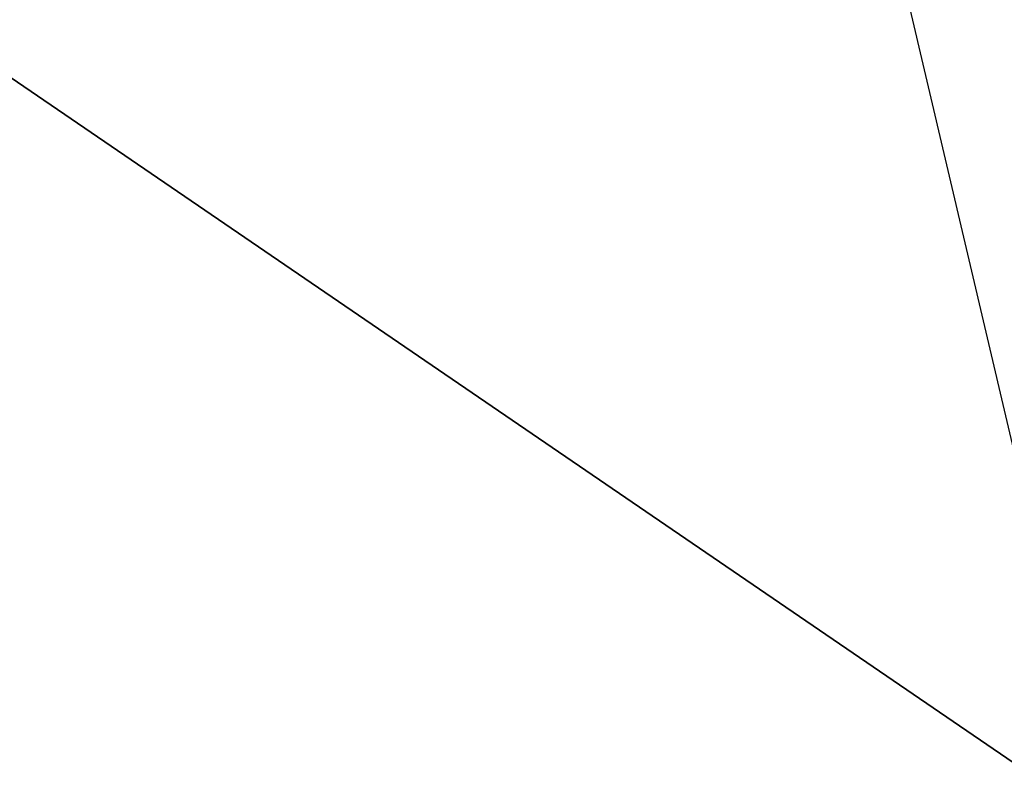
# Model space of a CAD drawing. Header units: centimetres. Extents: x -54 to 171, y -22 to 171.
# Tile 144 of 256: x -31.4789 to -31.4437, y 83.2816 to 83.3091. Entities that reach past the tile are written whole.
import ezdxf

# ---------------------------------------------------------------- set-up
doc = ezdxf.new("R2010")
doc.units = ezdxf.units.CM
doc.header["$MEASUREMENT"] = 0
for name, color, linetype in [('Frida DC -V3 v33_Sketch16', 7, 'Continuous'), ('Frida DC -V3 v33_Sketch19', 7, 'Continuous'), ('Frida DC -V3 v33_Sketch64', 7, 'Continuous')]:
    doc.layers.add(name, color=color, linetype=linetype)

msp = doc.modelspace()

# ---------------------------------------------------------------- linework, layer by layer
at = {"layer": 'Frida DC -V3 v33_Sketch16'}
msp.add_open_spline([(-22.139478, 43.69917, 3.4625), (-23.696651, 50.322394, 3.4625), (-25.254214, 56.949023, 3.4625), (-28.366662, 70.194665, 3.4625), (-29.923125, 76.820391, 3.4625), (-31.478334, 83.442827, 3.4625)], degree=3, knots=[-40.819562, -40.819562, -40.819562, -40.819562, -20.407794, -20.407794, 0, 0, 0, 0], dxfattribs=at)
at = {"layer": 'Frida DC -V3 v33_Sketch19'}
msp.add_arc((-32.916698, 82.327443), 1.45, 327.032359, 57.032359, dxfattribs=at)
at = {"layer": 'Frida DC -V3 v33_Sketch64'}
for p, q in [((-33.536394, 84.711542, -80), (-29.902557, 82.230569, -80)), ((-24.389806, 78.466783, -61.978221), (-31.638771, 83.415956, -58.72719)), ((-24.389806, 78.466783, -61.978221), (-31.638771, 83.415956, -58.72719))]:
    msp.add_line(p, q, dxfattribs=at)

doc.saveas('drawing.dxf')
